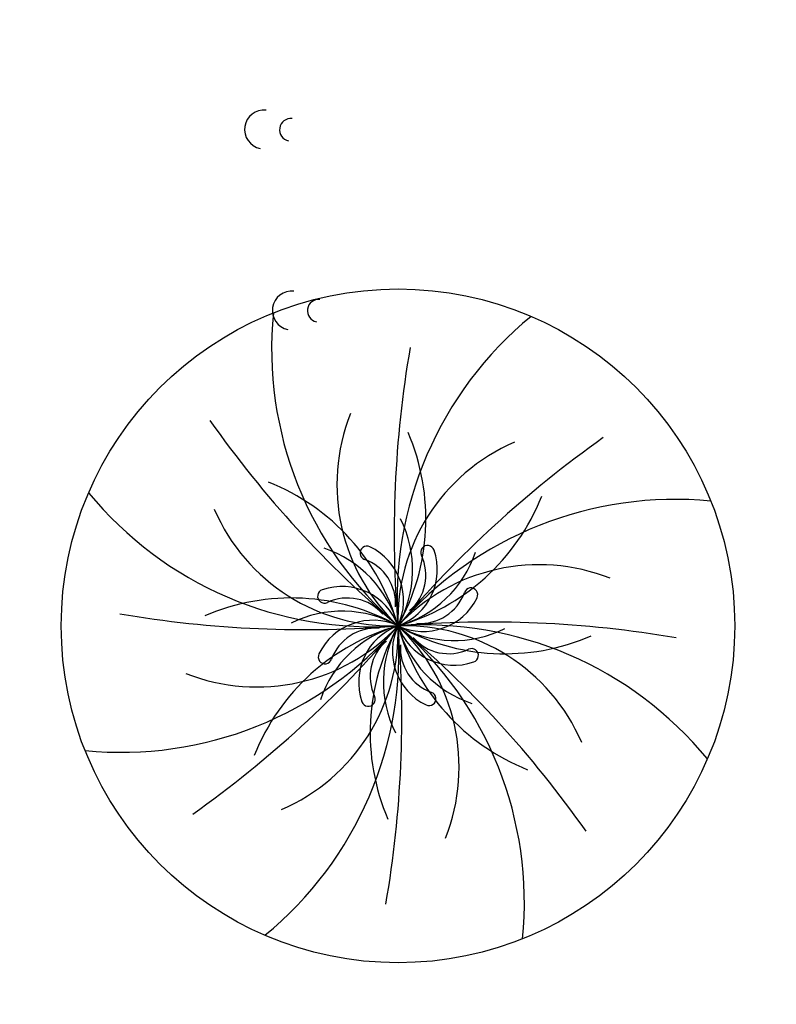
# Model space of a CAD drawing. Header units: feet. Extents: x 1377751 to 1381179, y 448542 to 452320.
# Tile 131 of 135: x 1377887 to 1377915, y 449864 to 449900. Entities that reach past the tile are written whole.
import ezdxf

# ---------------------------------------------------------------- set-up
doc = ezdxf.new("R2010")
doc.units = ezdxf.units.FT
doc.header["$MEASUREMENT"] = 0
doc.layers.add('MA- REDBUD TREE', color=3, linetype='Continuous')
doc.layers.add('VG_P_Cells', color=3, linetype='Continuous')

# ---------------------------------------------------------------- blocks, each defined once
blk = doc.blocks.new('REDBUD TREE')
at = {"layer": 'MA- REDBUD TREE'}
blk.add_circle((-7.599592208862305e-07, -1.083244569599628e-07), 12.38143709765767, dxfattribs=at)
for centre, radius, start, end in [((10.09679871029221, 8.925761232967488), 13.4764451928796, 166.7839444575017, 221.4772893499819), ((13.45098098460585, -0.8280491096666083), 13.4764451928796, 121.7839444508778, 176.477289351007), ((40.37344693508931, -1.985095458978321), 40.42222015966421, 162.6337178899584, 177.1851285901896), ((29.9520122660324, 27.14466415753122), 40.42222015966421, 207.6337178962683, 222.1851285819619), ((5.505666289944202, 4.498087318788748), 7.109511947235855, 150.7911959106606, 219.248556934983), ((-6.426712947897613, 4.817568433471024), 8.031911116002, 323.1441730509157, 15.73055402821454), ((0.828048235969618, 13.45098163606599), 13.4764451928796, 211.7839444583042, 266.477289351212), ((-7.950907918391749, -1.137836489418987), 8.031911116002, 8.144173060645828, 60.73055403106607), ((7.073721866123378, -0.7124664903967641), 7.109511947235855, 105.7911959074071, 174.2485569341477), ((27.14466350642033, -29.95201313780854), 40.42222015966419, 117.6337178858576, 132.185128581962), ((0.7124656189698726, 7.073722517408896), 7.109511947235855, 195.7911959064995, 264.2485569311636), ((-1.13783714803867, 7.950907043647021), 8.031911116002, 278.1441730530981, 330.7305540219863), ((-3.346901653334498, 2.521416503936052), 4.190380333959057, 323.0071428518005, 19.00812947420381), ((8.925760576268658, -10.09679957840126), 13.4764451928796, 76.78394446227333, 131.4772893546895), ((-4.149527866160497, -0.5837056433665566), 4.190380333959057, 8.007142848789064, 64.00812946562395), ((-0.7796182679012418, 2.808661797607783), 0.2516760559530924, 56.55293996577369, 242.6542555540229), ((-1.852807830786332, 1.183989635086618), 2.198800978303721, 327.4204115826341, 56.55293996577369), ((-1.686730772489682, 1.054601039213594), 1.723059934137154, 348.2134760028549, 62.65425555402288), ((-0.4729260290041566, 2.147339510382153), 2.198800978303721, 282.4204115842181, 11.55293997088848), ((1.434750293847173, 2.537296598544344), 0.2516760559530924, 11.55293997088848, 197.6542555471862), ((-0.58370630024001, 4.149526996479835), 4.190380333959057, 278.0071428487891, 334.0081294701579), ((-0.4469833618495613, 1.938413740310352), 1.723059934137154, 303.2134760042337, 17.65425554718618), ((1.985094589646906, 40.37344759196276), 40.42222015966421, 252.633717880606, 267.1851285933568), ((-4.817569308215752, -6.426712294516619), 8.031911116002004, 53.14417306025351, 105.7305540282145), ((-2.537297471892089, 1.434750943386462), 0.2516760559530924, 101.5529399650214, 287.6542555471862), ((-2.147340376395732, -0.4729253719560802), 2.198800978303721, 12.4204115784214, 101.5529399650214), ((4.498086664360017, -5.505667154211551), 7.109511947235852, 60.79119589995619, 129.2485569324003), ((-1.93841461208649, -0.4469827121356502), 1.723059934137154, 33.21347599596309, 107.6542555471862), ((-2.521417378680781, -3.346901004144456), 4.19038033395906, 53.00714285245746, 109.0081294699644), ((1.054600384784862, 1.6867298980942), 1.723059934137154, 258.2134760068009, 332.6542555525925), ((2.80866114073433, 0.7796174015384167), 0.2516760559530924, 326.5529399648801, 152.6542555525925), ((1.183988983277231, 1.852806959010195), 2.19880097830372, 237.4204115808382, 326.5529399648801), ((-1.183990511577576, -1.85280717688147), 2.198800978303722, 57.42041158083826, 146.5529399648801), ((-1.054601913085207, -1.686730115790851), 1.723059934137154, 78.21347600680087, 152.6542555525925), ((-8.925762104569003, 10.09679936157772), 13.47644519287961, 256.7839444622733, 311.4772893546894), ((-27.14466502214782, 29.95201292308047), 40.42222015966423, 297.6337178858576, 312.185128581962), ((-4.49808819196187, 5.50566693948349), 7.109511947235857, 240.7911958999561, 309.2485569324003), ((-13.45098250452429, 0.8280488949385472), 13.47644519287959, 301.7839444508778, 356.477289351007), ((1.137835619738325, -7.950907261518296), 8.031911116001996, 98.14417305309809, 150.7305540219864), ((-7.073723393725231, 0.7124662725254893), 7.109511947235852, 285.7911959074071, 354.2485569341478), ((0.5837047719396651, -4.149527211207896), 4.190380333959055, 98.00714284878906, 154.0081294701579), ((-40.37344846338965, 1.985095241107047), 40.42222015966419, 342.6337178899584, 357.1851285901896), ((0.4729245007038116, -2.147339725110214), 2.19880097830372, 102.4204115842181, 191.5529399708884), ((6.42671142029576, -4.817568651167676), 8.031911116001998, 143.1441730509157, 195.7305540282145), ((3.346900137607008, -2.521416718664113), 4.190380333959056, 143.0071428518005, 199.0081294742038), ((1.852806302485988, -1.183989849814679), 2.19880097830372, 147.4204115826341, 236.5529399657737), ((-10.09680023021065, -8.92576144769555), 13.4764451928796, 346.7839444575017, 41.47728934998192), ((-5.505667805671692, -4.498087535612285), 7.109511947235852, 330.7911959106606, 39.24855693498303), ((-29.95201379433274, -27.14466437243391), 40.42222015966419, 27.63371789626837, 42.18512858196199), ((-0.8280497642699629, -13.45098185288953), 13.4764451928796, 31.78394445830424, 86.47728935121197), ((-0.7124671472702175, -7.073722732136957), 7.109511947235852, 15.79119590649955, 84.24855693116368), ((-1.985096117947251, -40.37344780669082), 40.42222015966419, 72.63371788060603, 87.18512859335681), ((2.14733885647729, 0.4729251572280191), 2.19880097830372, 192.4204115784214, 281.5529399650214), ((4.149526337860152, 0.5837054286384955), 4.190380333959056, 188.007142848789, 244.0081294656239), ((7.950906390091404, 1.137836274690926), 8.031911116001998, 188.1441730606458, 240.7305540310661), ((2.521415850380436, 3.346900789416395), 4.190380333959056, 233.0071428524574, 289.0081294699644), ((4.817567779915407, 6.426712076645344), 8.031911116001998, 233.1441730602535, 285.7305540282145), ((-2.808662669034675, -0.7796176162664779), 0.2516760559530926, 146.5529399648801, 332.6542555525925), ((0.4469818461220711, -1.938413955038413), 1.723059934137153, 123.2134760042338, 197.6542555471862), ((1.686729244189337, -1.054601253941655), 1.723059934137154, 168.2134760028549, 242.6542555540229), ((1.938413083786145, 0.4469824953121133), 1.723059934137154, 213.2134759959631, 287.6542555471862), ((2.537295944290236, -1.434751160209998), 0.2516760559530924, 281.5529399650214, 107.6542555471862), ((-1.434751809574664, -2.537296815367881), 0.2516760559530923, 191.5529399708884, 17.65425554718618), ((0.7796167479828, -2.808662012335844), 0.2516760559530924, 236.5529399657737, 62.65425555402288)]:
    blk.add_arc(centre, radius, start, end, dxfattribs=at)
blk = doc.blocks.new('TREE - DECIDUOUS')
at = {"color": 0, "linetype": 'ByBlock'}
blk.add_arc((-0.003675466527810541, -0.00872805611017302), 0.002978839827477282, 149.7766185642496, 324.2421169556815, dxfattribs=at)
blk = doc.blocks.new('Bayberry')
at = {"layer": 'VG_P_Cells'}
for p, xscale, yscale, zscale in [((-0.003410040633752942, -0.0006137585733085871, 839.961), 240, 240, 240), ((0.03836892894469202, 0.01329299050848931, 694.9186819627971), 138.9901895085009, 138.9901895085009, 138.9901895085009)]:
    blk.add_blockref('TREE - DECIDUOUS', p, dxfattribs=dict(at, xscale=xscale, yscale=yscale, zscale=zscale))

msp = doc.modelspace()

# ---------------------------------------------------------------- block references
at = {"layer": 'VG_P_Cells'}
for name, p, rotation in [('Bayberry', (1377898.378567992, 449896.2879278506, 1679.922), 294.1257494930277), ('Bayberry', (1377899.401651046, 449889.6350732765, 1679.922), 294.1257494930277), ('REDBUD TREE', (1377901.031394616, 449877.9963111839), 277.5930949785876)]:
    msp.add_blockref(name, p, dxfattribs=dict(at, rotation=rotation))

doc.saveas('drawing.dxf')
